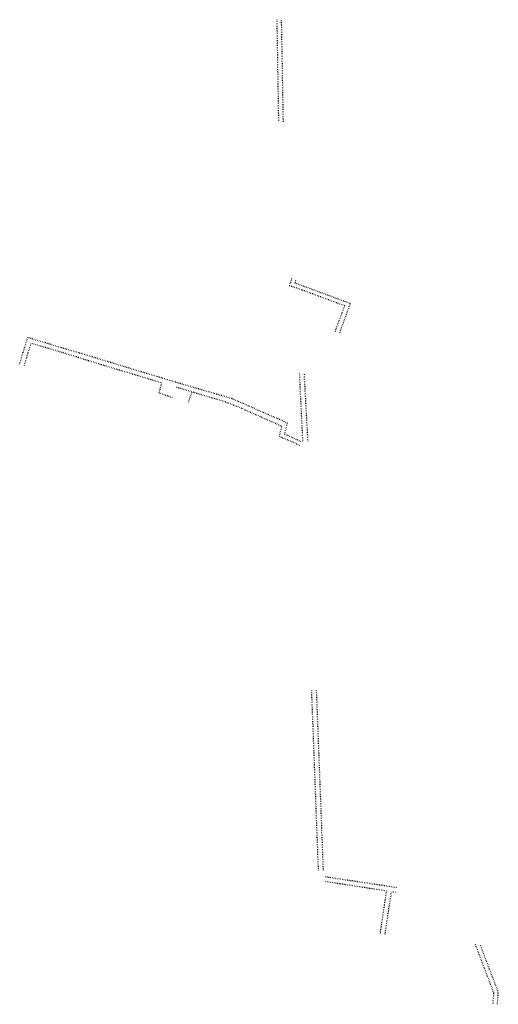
# Model space of a CAD drawing. Extents: x -607867 to -607769, y -1001519 to -1001317.
import ezdxf

# ---------------------------------------------------------------- set-up
doc = ezdxf.new("R2010")
doc.units = 0
doc.header["$MEASUREMENT"] = 0
doc.linetypes.add('DOT', pattern=[0.25, 0, -0.25])
doc.layers.add('kolektor', color=92, linetype='DOT')

msp = doc.modelspace()

# ---------------------------------------------------------------- linework, layer by layer
at = {"layer": 'kolektor', "color": 92}
for p, q in [((-607814.41, -1001316.82), (-607814.07, -1001337.59)), ((-607813.5, -1001316.99), (-607813.13, -1001337.75)), ((-607811.37, -1001369.89), (-607811.84, -1001371.27)), ((-607810.52, -1001370.19), (-607810.7, -1001370.74)), ((-607810.7, -1001370.74), (-607810.36, -1001370.88)), ((-607810.36, -1001370.88), (-607799.33, -1001374.95)), ((-607811.84, -1001371.27), (-607810.57, -1001371.73)), ((-607800.48, -1001375.46), (-607810.57, -1001371.73)), ((-607799.33, -1001374.95), (-607801.59, -1001381.04)), ((-607802.44, -1001380.75), (-607800.48, -1001375.46)), ((-607867.14, -1001387.4), (-607865.48, -1001381.97)), ((-607855.08, -1001385.08), (-607865.48, -1001381.97)), ((-607866.18, -1001387.69), (-607864.79, -1001383.13)), ((-607855.09, -1001386.04), (-607864.79, -1001383.13)), ((-607836.07, -1001390.85), (-607855.08, -1001385.08)), ((-607855.09, -1001386.04), (-607838.03, -1001391.21)), ((-607823.7, -1001394.45), (-607836.07, -1001390.85)), ((-607809.06, -1001403.16), (-607809.74, -1001389.16)), ((-607808.83, -1001389.49), (-607808.07, -1001403.26)), ((-607838.03, -1001391.21), (-607838.59, -1001393.26)), ((-607834.95, -1001392.11), (-607825.3, -1001394.99)), ((-607832.53, -1001395.22), (-607831.79, -1001393.05)), ((-607838.59, -1001393.26), (-607835.69, -1001394.28)), ((-607825.3, -1001394.99), (-607822.4, -1001396.1)), ((-607812.22, -1001399.48), (-607823.7, -1001394.45)), ((-607822.4, -1001396.1), (-607813.39, -1001400.12)), ((-607813.39, -1001400.12), (-607813.94, -1001402.16)), ((-607812.79, -1001401.76), (-607812.22, -1001399.48)), ((-607813.94, -1001402.16), (-607809.61, -1001404.06)), ((-607809.48, -1001403.26), (-607812.79, -1001401.76)), ((-607807.32, -1001454.28), (-607805.92, -1001491.14)), ((-607806.32, -1001454.27), (-607804.91, -1001491.2)), ((-607791.89, -1001495.38), (-607804.47, -1001493.45)), ((-607789.84, -1001494.68), (-607804.44, -1001492.49)), ((-607793.18, -1001504.01), (-607791.89, -1001495.38)), ((-607792.2, -1001504.2), (-607790.9, -1001495.55)), ((-607790.04, -1001495.71), (-607790.9, -1001495.55)), ((-607769.9, -1001516.28), (-607773.68, -1001506.32)), ((-607768.99, -1001516.15), (-607772.64, -1001506.53)), ((-607769.18, -1001518.59), (-607768.99, -1001516.15)), ((-607770.07, -1001518.53), (-607769.9, -1001516.28))]:
    msp.add_line(p, q, dxfattribs=at)

doc.saveas('drawing.dxf')
